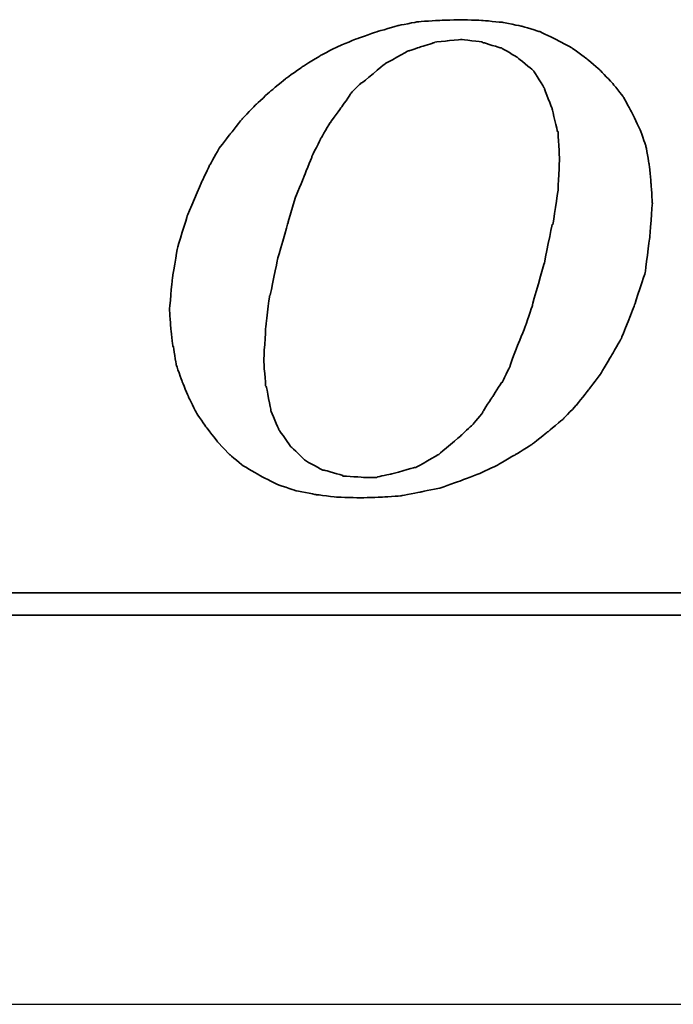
# Model space of a CAD drawing. Header units: millimetres. Extents: x 15 to 559, y 152 to 343.
# Tile 36 of 49: x 438 to 444, y 194 to 204. Entities that reach past the tile are written whole.
import ezdxf

# ---------------------------------------------------------------- set-up
doc = ezdxf.new("R2010")
doc.units = ezdxf.units.MM
doc.header["$LTSCALE"] = 0.15
for name, color, linetype in [('DIM', 4, 'CONTINUOUS'), ('layer 1', 7, 'CONTINUOUS'), ('OUT', 3, 'CONTINUOUS')]:
    doc.layers.add(name, color=color, linetype=linetype)

# ---------------------------------------------------------------- blocks, each defined once
blk = doc.blocks.new('TBI MOTION logo(完整正式版)')
at = {"layer": 'layer 1', "color": 22, "lineweight": 35}
for points, knots in [([(-11.34375, -6.98375), (-11.34375, -6.98375), (-10.91375, -7.43875), (-10.91375, -7.43875), (-10.91375, -7.43875), (-10.91375, -7.43875), (-10.38625, -7.87125), (-10.38625, -7.87125), (-10.38625, -7.87125), (-10.38625, -7.87125), (-9.81125, -8.20375), (-9.81125, -8.20375), (-9.81125, -8.20375), (-9.81125, -8.20375), (-9.21125, -8.51875), (-9.21125, -8.51875), (-9.21125, -8.51875), (-9.21125, -8.51875), (-8.51625, -8.75875), (-8.51625, -8.75875), (-8.51625, -8.75875), (-8.51625, -8.75875), (-7.77125, -8.90375), (-7.77125, -8.90375), (-7.77125, -8.90375), (-7.77125, -8.90375), (-6.97875, -8.99875), (-6.97875, -8.99875), (-6.97875, -8.99875), (-6.97875, -8.99875), (-6.14125, -9.02375), (-6.14125, -9.02375), (-6.14125, -9.02375), (-6.14125, -9.02375), (-5.37125, -8.99875), (-5.37125, -8.99875), (-5.37125, -8.99875), (-5.37125, -8.99875), (-4.65375, -8.94875), (-4.65375, -8.94875), (-4.65375, -8.94875), (-4.65375, -8.94875), (-3.93375, -8.80625), (-3.93375, -8.80625), (-3.93375, -8.80625), (-3.93375, -8.80625), (-3.21375, -8.66375), (-3.21375, -8.66375), (-3.21375, -8.66375), (-3.21375, -8.66375), (-2.49375, -8.39875), (-2.49375, -8.39875), (-2.49375, -8.39875), (-2.49375, -8.39875), (-1.79875, -8.13375), (-1.79875, -8.13375), (-1.79875, -8.13375), (-1.79875, -8.13375), (-1.17375, -7.84375), (-1.17375, -7.84375), (-1.17375, -7.84375), (-1.17375, -7.84375), (-0.52375, -7.46375), (-0.52375, -7.46375), (-0.52375, -7.46375), (-0.52375, -7.46375), (0.10124, -7.07875), (0.10124, -7.07875), (0.10124, -7.07875), (0.10124, -7.07875), (0.67625, -6.62375), (0.67625, -6.62375), (0.67625, -6.62375), (0.67625, -6.62375), (1.24874, -6.14375), (1.24874, -6.14375), (1.24874, -6.14375), (1.24874, -6.14375), (1.72874, -5.64125), (1.72874, -5.64125), (1.72874, -5.64125), (1.72874, -5.64125), (2.18624, -5.06375), (2.18624, -5.06375), (2.18624, -5.06375), (2.18624, -5.06375), (2.61625, -4.48874), (2.61625, -4.48874), (2.61625, -4.48874), (2.61625, -4.48874), (3.00125, -3.83874), (3.00125, -3.83874), (3.00125, -3.83874), (3.00125, -3.83874), (3.36124, -3.21374), (3.36124, -3.21374), (3.36124, -3.21374), (3.36124, -3.21374), (3.84374, -1.99125), (3.84374, -1.99125), (3.84374, -1.99125), (3.84374, -1.99125), (4.22625, -0.81875), (4.22625, -0.81875), (4.22625, -0.81875), (4.22625, -0.81875), (4.39125, 0.45624), (4.39125, 0.45624), (4.39125, 0.45624), (4.39125, 0.45624), (4.48874, 1.70124), (4.48874, 1.70124), (4.48874, 1.70124), (4.48874, 1.70124), (4.43874, 2.44625), (4.43874, 2.44625), (4.43874, 2.44625), (4.43874, 2.44625), (4.36874, 3.14125), (4.36874, 3.14125), (4.36874, 3.14125), (4.36874, 3.14125), (4.25125, 3.81125), (4.25125, 3.81125), (4.25125, 3.81125), (4.25125, 3.81125), (4.03124, 4.41125), (4.03124, 4.41125), (4.03124, 4.41125), (4.03124, 4.41125), (3.74374, 5.01125), (3.74374, 5.01125), (3.74374, 5.01125), (3.74374, 5.01125), (3.43124, 5.58875), (3.43124, 5.58875), (3.43124, 5.58875), (3.43124, 5.58875), (3.02625, 6.09125), (3.02625, 6.09125), (3.02625, 6.09125), (3.02625, 6.09125), (2.59374, 6.54875), (2.59374, 6.54875), (2.59374, 6.54875), (2.59374, 6.54875), (2.09124, 6.98125), (2.09124, 6.98125), (2.09124, 6.98125), (2.09124, 6.98125), (1.56124, 7.36625), (1.56124, 7.36625), (1.56124, 7.36625), (1.56124, 7.36625), (0.98624, 7.67625), (0.98624, 7.67625), (0.98624, 7.67625), (0.98624, 7.67625), (0.38624, 7.96375), (0.38624, 7.96375), (0.38624, 7.96375), (0.38624, 7.96375), (-0.25875, 8.15625), (-0.25875, 8.15625), (-0.25875, 8.15625), (-0.25875, 8.15625), (-0.98125, 8.30125), (-0.98125, 8.30125), (-0.98125, 8.30125), (-0.98125, 8.30125), (-1.70124, 8.37125), (-1.70124, 8.37125), (-1.70124, 8.37125), (-1.70124, 8.37125), (-2.49375, 8.39624), (-2.49375, 8.39624), (-2.49375, 8.39624), (-2.49375, 8.39624), (-3.28625, 8.37125), (-3.28625, 8.37125), (-3.28625, 8.37125), (-3.28625, 8.37125), (-4.05125, 8.32125), (-4.05125, 8.32125), (-4.05125, 8.32125), (-4.05125, 8.32125), (-4.77375, 8.18125), (-4.77375, 8.18125), (-4.77375, 8.18125), (-4.77375, 8.18125), (-5.51625, 7.96375), (-5.51625, 7.96375), (-5.51625, 7.96375), (-5.51625, 7.96375), (-6.21125, 7.72625), (-6.21125, 7.72625), (-6.21125, 7.72625), (-6.21125, 7.72625), (-6.92875, 7.43625), (-6.92875, 7.43625), (-6.92875, 7.43625), (-6.92875, 7.43625), (-7.57875, 7.10125), (-7.57875, 7.10125), (-7.57875, 7.10125), (-7.57875, 7.10125), (-8.24875, 6.69125), (-8.24875, 6.69125), (-8.24875, 6.69125), (-8.24875, 6.69125), (-8.84875, 6.26125), (-8.84875, 6.26125), (-8.84875, 6.26125), (-8.84875, 6.26125), (-9.42625, 5.78125), (-9.42625, 5.78125), (-9.42625, 5.78125), (-9.42625, 5.78125), (-9.95375, 5.30125), (-9.95375, 5.30125), (-9.95375, 5.30125), (-9.95375, 5.30125), (-10.43375, 4.79624), (-10.43375, 4.79624), (-10.43375, 4.79624), (-10.43375, 4.79624), (-10.88875, 4.22125), (-10.88875, 4.22125), (-10.88875, 4.22125), (-10.88875, 4.22125), (-11.29875, 3.69375), (-11.29875, 3.69375), (-11.29875, 3.69375), (-11.29875, 3.69375), (-11.63375, 3.09125), (-11.63375, 3.09125), (-11.63375, 3.09125), (-11.63375, 3.09125), (-11.91875, 2.49625), (-11.91875, 2.49625), (-11.91875, 2.49625), (-11.91875, 2.49625), (-12.44875, 1.24625), (-12.44875, 1.24625), (-12.44875, 1.24625), (-12.44875, 1.24625), (-12.80875, 0.06874), (-12.80875, 0.06874), (-12.80875, 0.06874), (-12.80875, 0.06874), (-12.99875, -1.07875), (-12.99875, -1.07875), (-12.99875, -1.07875), (-12.99875, -1.07875), (-13.09375, -2.18375), (-13.09375, -2.18375), (-13.09375, -2.18375), (-13.09375, -2.18375), (-13.04875, -2.85375), (-13.04875, -2.85375), (-13.04875, -2.85375), (-13.04875, -2.85375), (-12.97375, -3.50375), (-12.97375, -3.50375), (-12.97375, -3.50375), (-12.97375, -3.50375), (-12.95375, -3.50375), (-12.95375, -3.50375), (-12.95375, -3.50375), (-12.95375, -3.50375), (-12.85375, -4.17375), (-12.85375, -4.17375), (-12.85375, -4.17375), (-12.85375, -4.17375), (-12.63875, -4.77624), (-12.63875, -4.77624), (-12.63875, -4.77624), (-12.63875, -4.77624), (-12.39875, -5.35125), (-12.39875, -5.35125), (-12.39875, -5.35125), (-12.39875, -5.35125), (-12.11375, -5.92875), (-12.11375, -5.92875), (-12.11375, -5.92875), (-12.11375, -5.92875), (-11.75375, -6.45375), (-11.75375, -6.45375), (-11.75375, -6.45375), (-11.75375, -6.45375), (-11.34375, -6.98375), (-11.34375, -6.98375)], [0, 0, 0, 0, 0.01369863, 0.01369863, 0.01369863, 0.01369864, 0.02739726, 0.02739726, 0.02739726, 0.02739727, 0.04109589, 0.04109589, 0.04109589, 0.0410959, 0.05479452, 0.05479452, 0.05479452, 0.05479453, 0.06849315, 0.06849315, 0.06849315, 0.06849316, 0.08219178, 0.08219178, 0.08219178, 0.08219179, 0.09589041, 0.09589041, 0.09589041, 0.09589042, 0.10958904, 0.10958904, 0.10958904, 0.10958905, 0.12328767, 0.12328767, 0.12328767, 0.12328768, 0.1369863, 0.1369863, 0.1369863, 0.13698631, 0.15068493, 0.15068493, 0.15068493, 0.15068494, 0.16438356, 0.16438356, 0.16438356, 0.16438357, 0.17808219, 0.17808219, 0.17808219, 0.1780822, 0.19178082, 0.19178082, 0.19178082, 0.19178083, 0.20547945, 0.20547945, 0.20547945, 0.20547946, 0.21917808, 0.21917808, 0.21917808, 0.21917809, 0.23287671, 0.23287671, 0.23287671, 0.23287672, 0.24657534, 0.24657534, 0.24657534, 0.24657535, 0.26027397, 0.26027397, 0.26027397, 0.26027398, 0.2739726, 0.2739726, 0.2739726, 0.27397261, 0.28767123, 0.28767123, 0.28767123, 0.28767124, 0.30136986, 0.30136986, 0.30136986, 0.30136987, 0.31506849, 0.31506849, 0.31506849, 0.3150685, 0.32876712, 0.32876712, 0.32876712, 0.32876713, 0.34246575, 0.34246575, 0.34246575, 0.34246576, 0.35616438, 0.35616438, 0.35616438, 0.35616439, 0.36986301, 0.36986301, 0.36986301, 0.36986302, 0.38356164, 0.38356164, 0.38356164, 0.38356165, 0.39726027, 0.39726027, 0.39726027, 0.39726028, 0.4109589, 0.4109589, 0.4109589, 0.41095891, 0.42465753, 0.42465753, 0.42465753, 0.42465754, 0.43835616, 0.43835616, 0.43835616, 0.43835617, 0.45205479, 0.45205479, 0.45205479, 0.4520548, 0.46575342, 0.46575342, 0.46575342, 0.46575343, 0.47945205, 0.47945205, 0.47945205, 0.47945206, 0.49315068, 0.49315068, 0.49315068, 0.49315069, 0.50684932, 0.50684932, 0.50684932, 0.50684933, 0.52054795, 0.52054795, 0.52054795, 0.52054796, 0.53424658, 0.53424658, 0.53424658, 0.53424659, 0.54794521, 0.54794521, 0.54794521, 0.54794522, 0.56164384, 0.56164384, 0.56164384, 0.56164385, 0.57534247, 0.57534247, 0.57534247, 0.57534248, 0.5890411, 0.5890411, 0.5890411, 0.58904111, 0.60273973, 0.60273973, 0.60273973, 0.60273974, 0.61643836, 0.61643836, 0.61643836, 0.61643837, 0.63013699, 0.63013699, 0.63013699, 0.630137, 0.64383562, 0.64383562, 0.64383562, 0.64383563, 0.65753425, 0.65753425, 0.65753425, 0.65753426, 0.67123288, 0.67123288, 0.67123288, 0.67123289, 0.68493151, 0.68493151, 0.68493151, 0.68493152, 0.69863014, 0.69863014, 0.69863014, 0.69863015, 0.71232877, 0.71232877, 0.71232877, 0.71232878, 0.7260274, 0.7260274, 0.7260274, 0.72602741, 0.73972603, 0.73972603, 0.73972603, 0.73972604, 0.75342466, 0.75342466, 0.75342466, 0.75342467, 0.76712329, 0.76712329, 0.76712329, 0.7671233, 0.78082192, 0.78082192, 0.78082192, 0.78082193, 0.79452055, 0.79452055, 0.79452055, 0.79452056, 0.80821918, 0.80821918, 0.80821918, 0.80821919, 0.82191781, 0.82191781, 0.82191781, 0.82191782, 0.83561644, 0.83561644, 0.83561644, 0.83561645, 0.84931507, 0.84931507, 0.84931507, 0.84931508, 0.8630137, 0.8630137, 0.8630137, 0.86301371, 0.87671233, 0.87671233, 0.87671233, 0.87671234, 0.89041096, 0.89041096, 0.89041096, 0.89041097, 0.90410959, 0.90410959, 0.90410959, 0.9041096, 0.91780822, 0.91780822, 0.91780822, 0.91780823, 0.93150685, 0.93150685, 0.93150685, 0.93150686, 0.94520548, 0.94520548, 0.94520548, 0.94520549, 0.95890411, 0.95890411, 0.95890411, 0.95890412, 0.97260274, 0.97260274, 0.97260274, 0.97260275, 0.98630137, 0.98630137, 0.98630137, 0.98630138, 1, 1, 1, 1]), ([(-8.77875, 1.03124), (-8.77875, 1.03124), (-8.51625, 1.89625), (-8.51625, 1.89625), (-8.51625, 1.89625), (-8.51625, 1.89625), (-8.20375, 2.66375), (-8.20375, 2.66375), (-8.20375, 2.66375), (-8.20375, 2.66375), (-7.91625, 3.38125), (-7.91625, 3.38125), (-7.91625, 3.38125), (-7.91625, 3.38125), (-7.91625, 3.40624), (-7.91625, 3.40624), (-7.91625, 3.40624), (-7.91625, 3.40624), (-7.57875, 4.07624), (-7.57875, 4.07624), (-7.57875, 4.07624), (-7.57875, 4.07624), (-7.24375, 4.65125), (-7.24375, 4.65125), (-7.24375, 4.65125), (-7.24375, 4.65125), (-7.21875, 4.65125), (-7.21875, 4.65125), (-7.21875, 4.65125), (-7.21875, 4.65125), (-7.21875, 4.67624), (-7.21875, 4.67624), (-7.21875, 4.67624), (-7.21875, 4.67624), (-6.83625, 5.20375), (-6.83625, 5.20375), (-6.83625, 5.20375), (-6.83625, 5.20375), (-6.49875, 5.68625), (-6.49875, 5.68625), (-6.49875, 5.68625), (-6.49875, 5.68625), (-6.49875, 5.70625), (-6.49875, 5.70625), (-6.49875, 5.70625), (-6.49875, 5.70625), (-6.11625, 6.09125), (-6.11625, 6.09125), (-6.11625, 6.09125), (-6.11625, 6.09125), (-6.09125, 6.09125), (-6.09125, 6.09125), (-6.09125, 6.09125), (-6.09125, 6.09125), (-5.27375, 6.76625), (-5.27375, 6.76625), (-5.27375, 6.76625), (-5.27375, 6.76625), (-5.24875, 6.76625), (-5.24875, 6.76625), (-5.24875, 6.76625), (-5.24875, 6.76625), (-5.24875, 6.78625), (-5.24875, 6.78625), (-5.24875, 6.78625), (-5.24875, 6.78625), (-4.38875, 7.26624), (-4.38875, 7.26624), (-4.38875, 7.26624), (-4.38875, 7.26624), (-4.36125, 7.26624), (-4.36125, 7.26624), (-4.36125, 7.26624), (-4.36125, 7.26624), (-3.93375, 7.41125), (-3.93375, 7.41125), (-3.93375, 7.41125), (-3.93375, 7.41125), (-3.47375, 7.55625), (-3.47375, 7.55625), (-3.47375, 7.55625), (-3.47375, 7.55625), (-3.45375, 7.55625), (-3.45375, 7.55625), (-3.45375, 7.55625), (-3.45375, 7.55625), (-3.42875, 7.58124), (-3.42875, 7.58124), (-3.42875, 7.58124), (-3.42875, 7.58124), (-2.97375, 7.62625), (-2.97375, 7.62625), (-2.97375, 7.62625), (-2.97375, 7.62625), (-2.49375, 7.67625), (-2.49375, 7.67625), (-2.49375, 7.67625), (-2.49375, 7.67625), (-2.46875, 7.67625), (-2.46875, 7.67625), (-2.46875, 7.67625), (-2.46875, 7.67625), (-1.70124, 7.58124), (-1.70124, 7.58124), (-1.70124, 7.58124), (-1.70124, 7.58124), (-1.67875, 7.55625), (-1.67875, 7.55625), (-1.67875, 7.55625), (-1.67875, 7.55625), (-1.65375, 7.55625), (-1.65375, 7.55625), (-1.65375, 7.55625), (-1.65375, 7.55625), (-1.03125, 7.36625), (-1.03125, 7.36625), (-1.03125, 7.36625), (-1.03125, 7.36625), (-1.00625, 7.36625), (-1.00625, 7.36625), (-1.00625, 7.36625), (-1.00625, 7.36625), (-0.43124, 7.02624), (-0.43124, 7.02624), (-0.43124, 7.02624), (-0.43124, 7.02624), (-0.40625, 7.00624), (-0.40625, 7.00624), (-0.40625, 7.00624), (-0.40625, 7.00624), (0.12124, 6.57124), (0.12124, 6.57124), (0.12124, 6.57124), (0.12124, 6.57124), (0.14624, 6.54875), (0.14624, 6.54875), (0.14624, 6.54875), (0.14624, 6.54875), (0.17124, 6.52375), (0.17124, 6.52375), (0.17124, 6.52375), (0.17124, 6.52375), (0.55625, 5.89875), (0.55625, 5.89875), (0.55625, 5.89875), (0.55625, 5.89875), (0.55625, 5.87625), (0.55625, 5.87625), (0.55625, 5.87625), (0.55625, 5.87625), (0.84124, 5.15625), (0.84124, 5.15625), (0.84124, 5.15625), (0.84124, 5.15625), (0.84124, 5.13125), (0.84124, 5.13125), (0.84124, 5.13125), (0.84124, 5.13125), (1.03624, 4.31875), (1.03624, 4.31875), (1.03624, 4.31875), (1.03624, 4.31875), (1.05624, 4.31875), (1.05624, 4.31875), (1.05624, 4.31875), (1.05624, 4.31875), (1.05624, 4.29125), (1.05624, 4.29125), (1.05624, 4.29125), (1.05624, 4.29125), (1.10625, 3.33125), (1.10625, 3.33125), (1.10625, 3.33125), (1.10625, 3.33125), (1.10625, 3.30875), (1.10625, 3.30875), (1.10625, 3.30875), (1.10625, 3.30875), (1.05624, 2.20624), (1.05624, 2.20624), (1.05624, 2.20624), (1.05624, 2.20624), (1.05624, 2.18124), (1.05624, 2.18124), (1.05624, 2.18124), (1.05624, 2.18124), (0.86624, 0.93624), (0.86624, 0.93624), (0.86624, 0.93624), (0.86624, 0.93624), (0.84124, 0.93624), (0.84124, 0.93624), (0.84124, 0.93624), (0.84124, 0.93624), (0.55625, -0.45874), (0.55625, -0.45874), (0.55625, -0.45874), (0.55625, -0.45874), (0.12124, -1.99125), (0.12124, -1.99125), (0.12124, -1.99125), (0.12124, -1.99125), (0.12124, -2.01874), (0.12124, -2.01874), (0.12124, -2.01874), (0.12124, -2.01874), (-0.13874, -2.78375), (-0.13874, -2.78375), (-0.13874, -2.78375), (-0.13874, -2.78375), (-0.43124, -3.50375), (-0.43124, -3.50375), (-0.43124, -3.50375), (-0.43124, -3.50375), (-0.69375, -4.19875), (-0.69375, -4.19875), (-0.69375, -4.19875), (-0.69375, -4.19875), (-0.69375, -4.22375), (-0.69375, -4.22375), (-0.69375, -4.22375), (-0.69375, -4.22375), (-0.98125, -4.82374), (-0.98125, -4.82374), (-0.98125, -4.82374), (-0.98125, -4.82374), (-1.00625, -4.82374), (-1.00625, -4.82374), (-1.00625, -4.82374), (-1.00625, -4.82374), (-1.33875, -5.35125), (-1.33875, -5.35125), (-1.33875, -5.35125), (-1.33875, -5.35125), (-1.67875, -5.87875), (-1.67875, -5.87875), (-1.67875, -5.87875), (-1.67875, -5.87875), (-1.67875, -5.90375), (-1.67875, -5.90375), (-1.67875, -5.90375), (-1.67875, -5.90375), (-2.05875, -6.35875), (-2.05875, -6.35875), (-2.05875, -6.35875), (-2.05875, -6.35875), (-2.08375, -6.38375), (-2.08375, -6.38375), (-2.08375, -6.38375), (-2.08375, -6.38375), (-2.46875, -6.74375), (-2.46875, -6.74375), (-2.46875, -6.74375), (-2.46875, -6.74375), (-3.25875, -7.41625), (-3.25875, -7.41625), (-3.25875, -7.41625), (-3.25875, -7.41625), (-3.28625, -7.43875), (-3.28625, -7.43875), (-3.28625, -7.43875), (-3.28625, -7.43875), (-4.12375, -7.91875), (-4.12375, -7.91875), (-4.12375, -7.91875), (-4.12375, -7.91875), (-4.14875, -7.91875), (-4.14875, -7.91875), (-4.14875, -7.91875), (-4.14875, -7.91875), (-4.17125, -7.91875), (-4.17125, -7.91875), (-4.17125, -7.91875), (-4.17125, -7.91875), (-5.03375, -8.15875), (-5.03375, -8.15875), (-5.03375, -8.15875), (-5.03375, -8.15875), (-5.51625, -8.25625), (-5.51625, -8.25625), (-5.51625, -8.25625), (-5.51625, -8.25625), (-5.54125, -8.27875), (-5.54125, -8.27875), (-5.54125, -8.27875), (-5.54125, -8.27875), (-5.56375, -8.27875), (-5.56375, -8.27875), (-5.56375, -8.27875), (-5.56375, -8.27875), (-5.99625, -8.27875), (-5.99625, -8.27875), (-5.99625, -8.27875), (-5.99625, -8.27875), (-6.76375, -8.23125), (-6.76375, -8.23125), (-6.76375, -8.23125), (-6.76375, -8.23125), (-6.78875, -8.23125), (-6.78875, -8.23125), (-6.78875, -8.23125), (-6.78875, -8.23125), (-6.78875, -8.20375), (-6.78875, -8.20375), (-6.78875, -8.20375), (-6.78875, -8.20375), (-7.45875, -8.01375), (-7.45875, -8.01375), (-7.45875, -8.01375), (-7.45875, -8.01375), (-7.48375, -8.01375), (-7.48375, -8.01375), (-7.48375, -8.01375), (-7.48375, -8.01375), (-7.50875, -8.01375), (-7.50875, -8.01375), (-7.50875, -8.01375), (-7.50875, -8.01375), (-8.13125, -7.67875), (-8.13125, -7.67875), (-8.13125, -7.67875), (-8.13125, -7.67875), (-8.15625, -7.65375), (-8.15625, -7.65375), (-8.15625, -7.65375), (-8.15625, -7.65375), (-8.65875, -7.17375), (-8.65875, -7.17375), (-8.65875, -7.17375), (-8.65875, -7.17375), (-8.68375, -7.14875), (-8.68375, -7.14875), (-8.68375, -7.14875), (-8.68375, -7.14875), (-9.08875, -6.57375), (-9.08875, -6.57375), (-9.08875, -6.57375), (-9.08875, -6.57375), (-9.11375, -6.54875), (-9.11375, -6.54875), (-9.11375, -6.54875), (-9.11375, -6.54875), (-9.11375, -6.52875), (-9.11375, -6.52875), (-9.11375, -6.52875), (-9.11375, -6.52875), (-9.40375, -5.85375), (-9.40375, -5.85375), (-9.40375, -5.85375), (-9.40375, -5.85375), (-9.40375, -5.82875), (-9.40375, -5.82875), (-9.40375, -5.82875), (-9.40375, -5.82875), (-9.56875, -4.96875), (-9.56875, -4.96875), (-9.56875, -4.96875), (-9.56875, -4.96875), (-9.59375, -4.94375), (-9.59375, -4.94375), (-9.59375, -4.94375), (-9.59375, -4.94375), (-9.66375, -4.03375), (-9.66375, -4.03375), (-9.66375, -4.03375), (-9.66375, -4.03375), (-9.66375, -4.00875), (-9.66375, -4.00875), (-9.66375, -4.00875), (-9.66375, -4.00875), (-9.59375, -2.85375), (-9.59375, -2.85375), (-9.59375, -2.85375), (-9.59375, -2.85375), (-9.45125, -1.65875), (-9.45125, -1.65875), (-9.45125, -1.65875), (-9.45125, -1.65875), (-9.42625, -1.63375), (-9.42625, -1.63375), (-9.42625, -1.63375), (-9.42625, -1.63375), (-9.16125, -0.33875), (-9.16125, -0.33875), (-9.16125, -0.33875), (-9.16125, -0.33875), (-8.77875, 1.00624), (-8.77875, 1.00624), (-8.77875, 1.00624), (-8.77875, 1.00624), (-8.77875, 1.03124), (-8.77875, 1.03124)], [0, 0, 0, 0, 0.01020408, 0.01020408, 0.01020408, 0.01020409, 0.02040816, 0.02040816, 0.02040816, 0.02040817, 0.03061224, 0.03061224, 0.03061224, 0.03061225, 0.04081633, 0.04081633, 0.04081633, 0.04081634, 0.05102041, 0.05102041, 0.05102041, 0.05102042, 0.06122449, 0.06122449, 0.06122449, 0.0612245, 0.07142857, 0.07142857, 0.07142857, 0.07142858, 0.08163265, 0.08163265, 0.08163265, 0.08163266, 0.09183673, 0.09183673, 0.09183673, 0.09183674, 0.10204082, 0.10204082, 0.10204082, 0.10204083, 0.1122449, 0.1122449, 0.1122449, 0.11224491, 0.12244898, 0.12244898, 0.12244898, 0.12244899, 0.13265306, 0.13265306, 0.13265306, 0.13265307, 0.14285714, 0.14285714, 0.14285714, 0.14285715, 0.15306122, 0.15306122, 0.15306122, 0.15306123, 0.16326531, 0.16326531, 0.16326531, 0.16326532, 0.17346939, 0.17346939, 0.17346939, 0.1734694, 0.18367347, 0.18367347, 0.18367347, 0.18367348, 0.19387755, 0.19387755, 0.19387755, 0.19387756, 0.20408163, 0.20408163, 0.20408163, 0.20408164, 0.21428571, 0.21428571, 0.21428571, 0.21428572, 0.2244898, 0.2244898, 0.2244898, 0.22448981, 0.23469388, 0.23469388, 0.23469388, 0.23469389, 0.24489796, 0.24489796, 0.24489796, 0.24489797, 0.25510204, 0.25510204, 0.25510204, 0.25510205, 0.26530612, 0.26530612, 0.26530612, 0.26530613, 0.2755102, 0.2755102, 0.2755102, 0.27551021, 0.28571429, 0.28571429, 0.28571429, 0.2857143, 0.29591837, 0.29591837, 0.29591837, 0.29591838, 0.30612245, 0.30612245, 0.30612245, 0.30612246, 0.31632653, 0.31632653, 0.31632653, 0.31632654, 0.32653061, 0.32653061, 0.32653061, 0.32653062, 0.33673469, 0.33673469, 0.33673469, 0.3367347, 0.34693878, 0.34693878, 0.34693878, 0.34693879, 0.35714286, 0.35714286, 0.35714286, 0.35714287, 0.36734694, 0.36734694, 0.36734694, 0.36734695, 0.37755102, 0.37755102, 0.37755102, 0.37755103, 0.3877551, 0.3877551, 0.3877551, 0.38775511, 0.39795918, 0.39795918, 0.39795918, 0.39795919, 0.40816327, 0.40816327, 0.40816327, 0.40816328, 0.41836735, 0.41836735, 0.41836735, 0.41836736, 0.42857143, 0.42857143, 0.42857143, 0.42857144, 0.43877551, 0.43877551, 0.43877551, 0.43877552, 0.44897959, 0.44897959, 0.44897959, 0.4489796, 0.45918367, 0.45918367, 0.45918367, 0.45918368, 0.46938776, 0.46938776, 0.46938776, 0.46938777, 0.47959184, 0.47959184, 0.47959184, 0.47959185, 0.48979592, 0.48979592, 0.48979592, 0.48979593, 0.5, 0.5, 0.5, 0.50000001, 0.51020408, 0.51020408, 0.51020408, 0.51020409, 0.52040816, 0.52040816, 0.52040816, 0.52040817, 0.53061224, 0.53061224, 0.53061224, 0.53061225, 0.54081633, 0.54081633, 0.54081633, 0.54081634, 0.55102041, 0.55102041, 0.55102041, 0.55102042, 0.56122449, 0.56122449, 0.56122449, 0.5612245, 0.57142857, 0.57142857, 0.57142857, 0.57142858, 0.58163265, 0.58163265, 0.58163265, 0.58163266, 0.59183673, 0.59183673, 0.59183673, 0.59183674, 0.60204082, 0.60204082, 0.60204082, 0.60204083, 0.6122449, 0.6122449, 0.6122449, 0.61224491, 0.62244898, 0.62244898, 0.62244898, 0.62244899, 0.63265306, 0.63265306, 0.63265306, 0.63265307, 0.64285714, 0.64285714, 0.64285714, 0.64285715, 0.65306122, 0.65306122, 0.65306122, 0.65306123, 0.66326531, 0.66326531, 0.66326531, 0.66326532, 0.67346939, 0.67346939, 0.67346939, 0.6734694, 0.68367347, 0.68367347, 0.68367347, 0.68367348, 0.69387755, 0.69387755, 0.69387755, 0.69387756, 0.70408163, 0.70408163, 0.70408163, 0.70408164, 0.71428571, 0.71428571, 0.71428571, 0.71428572, 0.7244898, 0.7244898, 0.7244898, 0.72448981, 0.73469388, 0.73469388, 0.73469388, 0.73469389, 0.74489796, 0.74489796, 0.74489796, 0.74489797, 0.75510204, 0.75510204, 0.75510204, 0.75510205, 0.76530612, 0.76530612, 0.76530612, 0.76530613, 0.7755102, 0.7755102, 0.7755102, 0.77551021, 0.78571429, 0.78571429, 0.78571429, 0.7857143, 0.79591837, 0.79591837, 0.79591837, 0.79591838, 0.80612245, 0.80612245, 0.80612245, 0.80612246, 0.81632653, 0.81632653, 0.81632653, 0.81632654, 0.82653061, 0.82653061, 0.82653061, 0.82653062, 0.83673469, 0.83673469, 0.83673469, 0.8367347, 0.84693878, 0.84693878, 0.84693878, 0.84693879, 0.85714286, 0.85714286, 0.85714286, 0.85714287, 0.86734694, 0.86734694, 0.86734694, 0.86734695, 0.87755102, 0.87755102, 0.87755102, 0.87755103, 0.8877551, 0.8877551, 0.8877551, 0.88775511, 0.89795918, 0.89795918, 0.89795918, 0.89795919, 0.90816327, 0.90816327, 0.90816327, 0.90816328, 0.91836735, 0.91836735, 0.91836735, 0.91836736, 0.92857143, 0.92857143, 0.92857143, 0.92857144, 0.93877551, 0.93877551, 0.93877551, 0.93877552, 0.94897959, 0.94897959, 0.94897959, 0.9489796, 0.95918367, 0.95918367, 0.95918367, 0.95918368, 0.96938776, 0.96938776, 0.96938776, 0.96938777, 0.97959184, 0.97959184, 0.97959184, 0.97959185, 0.98979592, 0.98979592, 0.98979592, 0.98979593, 1, 1, 1, 1]), ([(75.90875, -9.47875), (75.90875, -9.47875), (75.90875, -12.28625), (75.90875, -12.28625), (75.90875, -12.28625), (75.90875, -12.28625), (75.90875, -12.47875), (75.90875, -12.47875), (75.90875, -12.47875), (75.90875, -12.47875), (75.71625, -12.47875), (75.71625, -12.47875), (75.71625, -12.47875), (75.71625, -12.47875), (-88.32875, -12.47875), (-88.32875, -12.47875), (-88.32875, -12.47875), (-88.32875, -12.47875), (-88.32875, -13.29375), (-88.32875, -13.29375), (-88.32875, -13.29375), (-88.32875, -13.29375), (82.89125, -13.29375), (82.89125, -13.29375), (82.89125, -13.29375), (82.89125, -13.29375), (75.90875, -9.47875), (75.90875, -9.47875)], [0, 0, 0, 0, 0.14285714, 0.14285714, 0.14285714, 0.14285715, 0.28571429, 0.28571429, 0.28571429, 0.2857143, 0.42857143, 0.42857143, 0.42857143, 0.42857144, 0.57142857, 0.57142857, 0.57142857, 0.57142858, 0.71428571, 0.71428571, 0.71428571, 0.71428572, 0.85714286, 0.85714286, 0.85714286, 0.85714287, 1, 1, 1, 1])]:
    blk.add_open_spline(points, degree=3, knots=knots, dxfattribs=at)

msp = doc.modelspace()

# ---------------------------------------------------------------- linework, layer by layer
at = {"layer": 'OUT', "color": 0}
msp.add_line((398.1792, 194.4337), (470.1792, 194.4337), dxfattribs=at)

# ---------------------------------------------------------------- block references
at = {"layer": 'DIM', "color": 7, "xscale": 0.2606204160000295, "yscale": 0.2606204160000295, "zscale": 0.2606204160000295}
msp.add_blockref('TBI MOTION logo(完整正式版)', (442.5895, 201.5942), dxfattribs=at)

doc.saveas('drawing.dxf')
